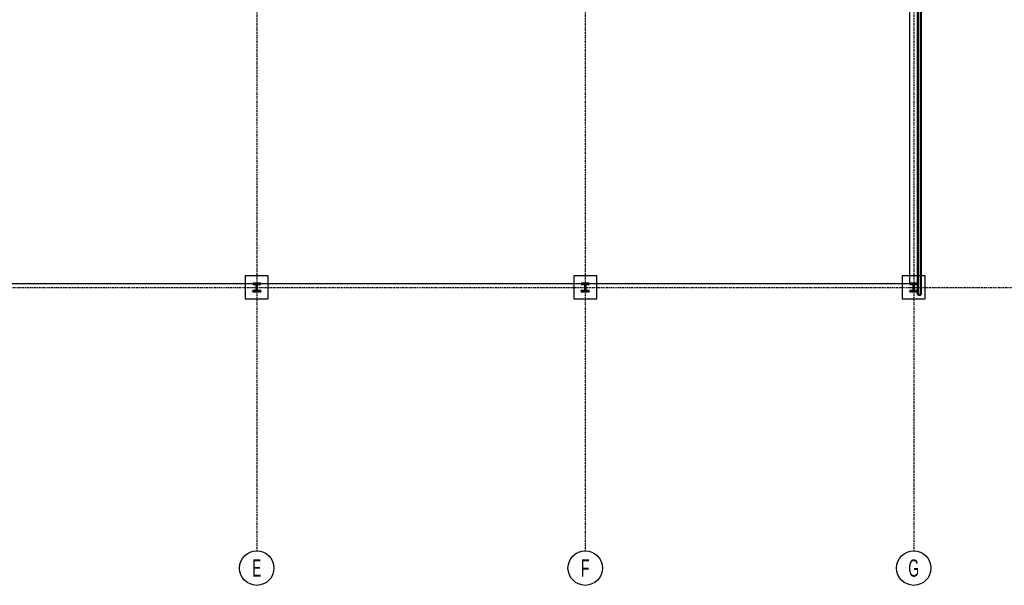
# Model space of a CAD drawing. Header units: centimetres. Extents: x 0 to 55409, y -2708 to 14680.
# Tile 174 of 215: x 51212 to 52711, y 4067 to 4928. Entities that reach past the tile are written whole.
import ezdxf
from ezdxf.enums import TextEntityAlignment as Align

# ---------------------------------------------------------------- set-up
doc = ezdxf.new("R2010")
doc.units = ezdxf.units.CM
doc.header["$LTSCALE"] = 0.01
for name, pattern in [('Ciągłe', [0]), ('DASHDOT', [25.4, 12.7, -6.35, 0, -6.35]), ('DASHDOT2', [12.7, 6.35, -3.175, 0, -3.175])]:
    doc.linetypes.add(name, pattern=pattern)
for name, color, linetype in [('A-Grid', 191, 'DASHDOT2'), ('CKSCIANY_WIDOK', 7, 'Ciągłe'), ('CSPROFILE_OSIE', 1, 'DASHDOT')]:
    doc.layers.add(name, color=color, linetype=linetype)
doc.layers.add('CKPOM_POWIERZ', color=1, linetype='Continuous', plot=False)
doc.layers.add('CKSCIANY_PRZEKR', color=6, linetype='Continuous', lineweight=50)
doc.layers.add('CSPROFILE_PRZEKR', color=4, linetype='Continuous', lineweight=50)
doc.styles.add('BA_ARIAL_0.5', font='IC-Romans.shx', dxfattribs={"width": 0.5})

# ---------------------------------------------------------------- blocks, each defined once
blk = doc.blocks.new('BA_Axis_Mark')
at = {"linetype": 'Continuous'}
blk.add_circle((0, 0), 37.5, dxfattribs=at)
at = {"linetype": 'Continuous', "style": 'BA_ARIAL_0.5', "width": 0.6}
blk.add_attdef('AXIS_NUMBER', text='', height=37.5, dxfattribs=at).set_placement((0, 0), align=Align.MIDDLE_CENTER)
blk = doc.blocks.new('A$7E8814A102C37C')
at = {"layer": 'A-Grid', "ltscale": 20}
blk.add_line((-367, -1667), (3350, -1667), dxfattribs=at)
for points in [[(2000, -50), (2000, -2068)], [(2500, -50), (2500, -2068)], [(3000, -50), (3000, -2068)]]:
    blk.add_lwpolyline(points, dxfattribs=at)
at = {"layer": 'A-Grid', "xscale": 0.7000000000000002, "yscale": 0.7000000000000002, "zscale": 0.7000000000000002, "rotation": 360}
for p, values in [((2000, -2094.3), {'AXIS_NUMBER': 'E'}), ((2500, -2094.3), {'AXIS_NUMBER': 'F'}), ((3000, -2094.3), {'AXIS_NUMBER': 'G'})]:
    blk.add_blockref('BA_Axis_Mark', p, dxfattribs=at).add_auto_attribs(values)
blk = doc.blocks.new('CK_S_EXT_HEBHEB120')
for p, q in [((-60, 60), (60, 60)), ((-60, 60), (-60, 49)), ((-60, 49), (-15.25, 49)), ((-3.25, -37), (-3.25, 37)), ((3.25, -37), (3.25, 37)), ((60, 49), (15.25, 49)), ((60, 60), (60, 49)), ((-60, -60), (-60, -49)), ((-60, -49), (-15.25, -49)), ((-60, -60), (60, -60)), ((60, -49), (15.25, -49)), ((60, -60), (60, -49))]:
    blk.add_line(p, q)
for centre, start, end in [((-15.25, 37), 0, 90), ((15.25, 37), 90, 180), ((-15.25, -37), 270, 0), ((15.25, -37), 180, 270)]:
    blk.add_arc(centre, 12, start, end)

msp = doc.modelspace()

# ---------------------------------------------------------------- linework, layer by layer
at = {"layer": 'CKPOM_POWIERZ'}
msp.add_lwpolyline([(51083.82, 4526.604), (52566.82, 4526.604), (52566.82, 5764.604), (51083.82, 5764.604)], close=True, dxfattribs=at)
at = {"layer": 'CKSCIANY_PRZEKR'}
for p, q in [((52578.82, 5776.604), (52578.82, 4509.604)), ((52583.82, 5781.604), (52583.82, 4509.604))]:
    msp.add_line(p, q, dxfattribs=at)
msp.add_lwpolyline([(52583.82, 4509.604), (52578.82, 4509.604)], dxfattribs=at)
at = {"layer": 'CKSCIANY_WIDOK'}
for points in [[(51555.32, 4503.104), (51590.32, 4503.104), (51590.32, 4538.104), (51555.32, 4538.104)], [(52055.32, 4503.104), (52090.32, 4503.104), (52090.32, 4538.104), (52055.32, 4538.104)], [(52555.32, 4503.104), (52590.32, 4503.104), (52590.32, 4538.104), (52555.32, 4538.104)]]:
    msp.add_lwpolyline(points, close=True, dxfattribs=at)
at = {"layer": 'CSPROFILE_OSIE'}
for p, q in [((52572.82, 4513.604), (52572.82, 4527.604)), ((52565.82, 4520.604), (52579.82, 4520.604))]:
    msp.add_line(p, q, dxfattribs=at)

# ---------------------------------------------------------------- block references
at = {"layer": 'A-Grid', "lineweight": -3}
msp.add_blockref('A$7E8814A102C37C', (49572.82, 6187.604), dxfattribs=at)
at = {"layer": 'CSPROFILE_PRZEKR', "xscale": 0.1, "yscale": 0.1, "zscale": 0.1, "rotation": 359.9999999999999}
for p in [(51572.82, 4520.604), (52072.82, 4520.604), (52572.82, 4520.604)]:
    msp.add_blockref('CK_S_EXT_HEBHEB120', p, dxfattribs=at)

doc.saveas('drawing.dxf')
